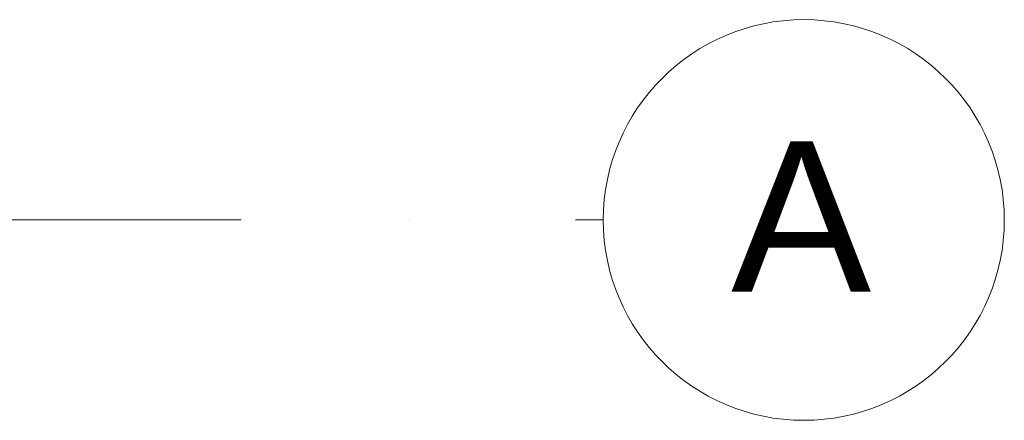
# Model space of a CAD drawing. Header units: millimetres. Extents: x 157133 to 260102, y -21587 to 34582.
# Tile 24 of 65: x 176422 to 179368, y 7150 to 8350. Entities that reach past the tile are written whole.
import ezdxf

# ---------------------------------------------------------------- set-up
doc = ezdxf.new("R2010")
doc.units = ezdxf.units.MM
doc.linetypes.add('Osa', pattern=[2000, 1000, -500, 0, -500])
doc.linetypes.add('Čerchovaná 20mm', pattern=[3000, 2000, -500, 0, -500])
doc.layers.add('CA_OSY', color=5, linetype='Osa', lineweight=9)
doc.layers.add('CA_TEXT35', color=62, linetype='Continuous', lineweight=9)
doc.styles.add('Arial_2', font='arial.ttf', dxfattribs={"height": 450})

# ---------------------------------------------------------------- blocks, each defined once
blk = doc.blocks.new('Osnova - Bublina osnovy 12mm-4850-PŮDORYS _8_000 _ vestavek V7')
at = {"layer": 'CA_TEXT35'}
blk.add_circle((0, 0), 6, dxfattribs=at)

msp = doc.modelspace()

# ---------------------------------------------------------------- linework, layer by layer
at = {"layer": 'CA_OSY', "linetype": 'Čerchovaná 20mm'}
msp.add_line((160084.6, 7749.9), (178168.3, 7749.9), dxfattribs=at)

# ---------------------------------------------------------------- block references
at = {"layer": 'CA_TEXT35', "xscale": 99.99999999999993, "yscale": 99.99999999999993, "zscale": 99.99999999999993, "rotation": 269.9999999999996}
msp.add_blockref('Osnova - Bublina osnovy 12mm-4850-PŮDORYS _8_000 _ vestavek V7', (178768.3, 7749.9), dxfattribs=at)

# ---------------------------------------------------------------- next in the draw order: texts
at = {"layer": 'CA_TEXT35', "insert": (178550.7, 7985.1), "char_height": 450, "width": 513.08, "attachment_point": 1, "style": 'Arial_2', "bg_fill": 3, "box_fill_scale": 1.25, "bg_fill_color": 256, "bg_fill_true_color": 13158600, "bg_fill_transparency": 0}
msp.add_mtext('\\fArial|b0|i0|c238|p34|;A', dxfattribs=at)

doc.saveas('drawing.dxf')
